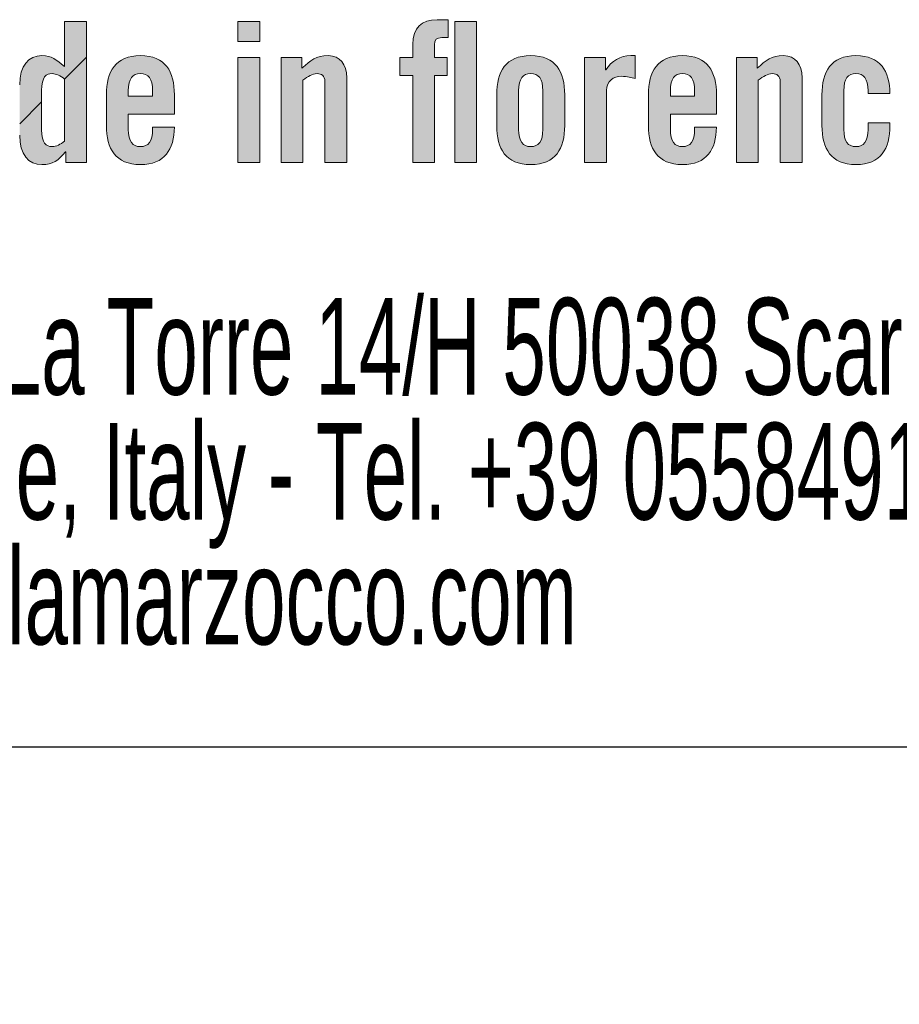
# Model space of a CAD drawing. Header units: millimetres. Extents: x 1 to 419, y 2 to 295.
# Tile 23 of 59: x 234 to 243, y 5 to 15. Entities that reach past the tile are written whole.
import ezdxf

# ---------------------------------------------------------------- set-up
doc = ezdxf.new("R2010")
doc.units = ezdxf.units.MM
doc.styles.add('SLDTEXTSTYLE0', font='TXT', dxfattribs={"width": 0.605})

# ---------------------------------------------------------------- blocks, each defined once
blk = doc.blocks.new('SW_HATCH_0')
at = {"color": 0, "linetype": 'Continuous', "lineweight": 0}
for p, q in [((0.464, 0.464), (0.237, 0.237)), ((0, 0), (-0.226, -0.226))]:
    blk.add_line(p, q, dxfattribs=at)
blk = doc.blocks.new('SW_NOTE_0')
at = {"color": 0, "linetype": 'Continuous', "lineweight": 0, "char_height": 1, "attachment_point": 2, "style": 'SLDTEXTSTYLE0'}
for s, insert in [('La Marzocco Srl - Via La Torre 14/H 50038 Scarperia e', (16.469, 1.289)), ('San Piero, Firenze, Italy - Tel. +39 05584919', (16.531, -0.003)), ('www.lamarzocco.com', (16.588, -1.294))]:
    blk.add_mtext(s, dxfattribs=dict(at, insert=insert))

msp = doc.modelspace()

# ---------------------------------------------------------------- hatches: boundary and pattern name
at = {"linetype": 'Continuous'}
h = msp.add_hatch(color=7, dxfattribs=at)
edge = h.paths.add_edge_path(flags=0)
edge.add_spline(control_points=[(234.1937, 14.6524), (234.2927, 14.6524), (234.3391, 14.612), (234.428, 14.5393)], knot_values=[6, 6, 6, 6, 7, 7, 7, 7], weights=[1, 1, 1, 1], degree=3, periodic=0)
edge.add_line((234.428, 14.5393), (234.428, 15.0038))
edge.add_line((234.428, 15.0038), (234.6542, 15.0038))
edge.add_line((234.6542, 15.0038), (234.6542, 13.5458))
edge.add_line((234.6542, 13.5458), (234.4401, 13.5458))
edge.add_line((234.4401, 13.5458), (234.4401, 13.6589))
edge.add_line((234.4401, 13.6589), (234.4361, 13.6589))
edge.add_spline(control_points=[(234.4361, 13.6589), (234.3613, 13.564), (234.3068, 13.5256), (234.1937, 13.5256)], knot_values=[2, 2, 2, 2, 3, 3, 3, 3], weights=[1, 1, 1, 1], degree=3, periodic=0)
edge.add_spline(control_points=[(234.1937, 13.5256), (234.0524, 13.5256), (233.9635, 13.6307), (233.9635, 13.8285)], knot_values=[3, 3, 3, 3, 4, 4, 4, 4], weights=[1, 1, 1, 1], degree=3, periodic=0)
edge.add_line((233.9635, 13.8285), (233.9635, 14.3495))
edge.add_spline(control_points=[(233.9635, 14.3495), (233.9635, 14.5474), (234.0524, 14.6524), (234.1937, 14.6524)], knot_values=[5, 5, 5, 5, 6, 6, 6, 6], weights=[1, 1, 1, 1], degree=3, periodic=0)
edge = h.paths.add_edge_path(flags=0)
edge.add_spline(control_points=[(234.1897, 13.8871), (234.1897, 13.7438), (234.2382, 13.7114), (234.2987, 13.7114)], knot_values=[3, 3, 3, 3, 4, 4, 4, 4], weights=[1, 1, 1, 1], degree=3, periodic=0)
edge.add_spline(control_points=[(234.2987, 13.7114), (234.3432, 13.7114), (234.3835, 13.7356), (234.428, 13.7679)], knot_values=[4, 4, 4, 4, 5, 5, 5, 5], weights=[1, 1, 1, 1], degree=3, periodic=0)
edge.add_line((234.428, 13.7679), (234.428, 14.4101))
edge.add_spline(control_points=[(234.428, 14.4101), (234.3835, 14.4424), (234.3432, 14.4666), (234.2987, 14.4666)], knot_values=[0, 0, 0, 0, 1, 1, 1, 1], weights=[1, 1, 1, 1], degree=3, periodic=0)
edge.add_spline(control_points=[(234.2987, 14.4666), (234.2382, 14.4666), (234.1897, 14.4344), (234.1897, 14.291)], knot_values=[1, 1, 1, 1, 2, 2, 2, 2], weights=[1, 1, 1, 1], degree=3, periodic=0)
edge.add_line((234.1897, 14.291), (234.1897, 13.8871))
for points in [[(236.2187, 14.7978), (236.4448, 14.7978), (236.4448, 15.0038), (236.2187, 15.0038)], [(238.4597, 13.5458), (238.6859, 13.5458), (238.6859, 15.0038), (238.4597, 15.0038)], [(236.2187, 13.5458), (236.4448, 13.5458), (236.4448, 14.6323), (236.2187, 14.6323)]]:
    msp.add_hatch(color=7, dxfattribs=at).paths.add_polyline_path(points, flags=0)
h = msp.add_hatch(color=7, dxfattribs=at)
edge = h.paths.add_edge_path(flags=0)
edge.add_spline(control_points=[(238.3264, 14.8382), (238.2719, 14.8382), (238.2517, 14.818), (238.2517, 14.7655)], knot_values=[8, 8, 8, 8, 9, 9, 9, 9], weights=[1, 1, 1, 1], degree=3, periodic=0)
edge.add_line((238.2517, 14.7655), (238.2517, 14.6323))
edge.add_line((238.2517, 14.6323), (238.381, 14.6323))
edge.add_line((238.381, 14.6323), (238.381, 14.4464))
edge.add_line((238.381, 14.4464), (238.2517, 14.4464))
edge.add_line((238.2517, 14.4464), (238.2517, 13.5458))
edge.add_line((238.2517, 13.5458), (238.0255, 13.5458))
edge.add_line((238.0255, 13.5458), (238.0255, 14.4464))
edge.add_line((238.0255, 14.4464), (237.8922, 14.4464))
edge.add_line((237.8922, 14.4464), (237.8922, 14.6323))
edge.add_line((237.8922, 14.6323), (238.0255, 14.6323))
edge.add_line((238.0255, 14.6323), (238.0255, 14.7676))
edge.add_spline(control_points=[(238.0255, 14.7676), (238.0255, 14.9432), (238.1184, 15.024), (238.2779, 15.024)], knot_values=[4, 4, 4, 4, 5, 5, 5, 5], weights=[1, 1, 1, 1], degree=3, periodic=0)
edge.add_line((238.2779, 15.024), (238.391, 15.024))
edge.add_line((238.391, 15.024), (238.391, 14.8382))
edge.add_line((238.391, 14.8382), (238.3264, 14.8382))
h = msp.add_hatch(color=7, dxfattribs=at)
edge = h.paths.add_edge_path(flags=0)
edge.add_spline(control_points=[(235.2113, 14.6524), (235.4698, 14.6524), (235.5626, 14.4869), (235.5626, 14.2485)], knot_values=[10, 10, 10, 10, 11, 11, 11, 11], weights=[1, 1, 1, 1], degree=3, periodic=0)
edge.add_line((235.5626, 14.2485), (235.5626, 14.0466))
edge.add_line((235.5626, 14.0466), (235.0861, 14.0466))
edge.add_line((235.0861, 14.0466), (235.0861, 13.8892))
edge.add_spline(control_points=[(235.0861, 13.8892), (235.0861, 13.7639), (235.1305, 13.7114), (235.2113, 13.7114)], knot_values=[2, 2, 2, 2, 3, 3, 3, 3], weights=[1, 1, 1, 1], degree=3, periodic=0)
edge.add_spline(control_points=[(235.2113, 13.7114), (235.2921, 13.7114), (235.3365, 13.7639), (235.3365, 13.8892)], knot_values=[3, 3, 3, 3, 4, 4, 4, 4], weights=[1, 1, 1, 1], degree=3, periodic=0)
edge.add_line((235.3365, 13.8892), (235.3365, 13.9133))
edge.add_line((235.3365, 13.9133), (235.5626, 13.9133))
edge.add_spline(control_points=[(235.5626, 13.9133), (235.5586, 13.6831), (235.4637, 13.5256), (235.2113, 13.5256)], knot_values=[6, 6, 6, 6, 7, 7, 7, 7], weights=[1, 1, 1, 1], degree=3, periodic=0)
edge.add_spline(control_points=[(235.2113, 13.5256), (234.9528, 13.5256), (234.8599, 13.6912), (234.8599, 13.9295)], knot_values=[7, 7, 7, 7, 8, 8, 8, 8], weights=[1, 1, 1, 1], degree=3, periodic=0)
edge.add_line((234.8599, 13.9295), (234.8599, 14.2485))
edge.add_spline(control_points=[(234.8599, 14.2485), (234.8599, 14.4869), (234.9528, 14.6524), (235.2113, 14.6524)], knot_values=[9, 9, 9, 9, 10, 10, 10, 10], weights=[1, 1, 1, 1], degree=3, periodic=0)
edge = h.paths.add_edge_path(flags=0)
edge.add_spline(control_points=[(235.3365, 14.289), (235.3365, 14.4141), (235.2921, 14.4666), (235.2113, 14.4666)], knot_values=[1, 1, 1, 1, 2, 2, 2, 2], weights=[1, 1, 1, 1], degree=3, periodic=0)
edge.add_spline(control_points=[(235.2113, 14.4666), (235.1305, 14.4666), (235.0861, 14.4141), (235.0861, 14.289)], knot_values=[2, 2, 2, 2, 3, 3, 3, 3], weights=[1, 1, 1, 1], degree=3, periodic=0)
edge.add_line((235.0861, 14.289), (235.0861, 14.2324))
edge.add_line((235.0861, 14.2324), (235.3365, 14.2324))
edge.add_line((235.3365, 14.2324), (235.3365, 14.289))
h = msp.add_hatch(color=7, dxfattribs=at)
edge = h.paths.add_edge_path(flags=0)
edge.add_spline(control_points=[(237.0364, 14.4666), (236.9879, 14.4666), (236.9435, 14.4364), (236.891, 14.3979)], knot_values=[9, 9, 9, 9, 10, 10, 10, 10], weights=[1, 1, 1, 1], degree=3, periodic=0)
edge.add_line((236.891, 14.3979), (236.891, 13.5458))
edge.add_line((236.891, 13.5458), (236.6648, 13.5458))
edge.add_line((236.6648, 13.5458), (236.6648, 14.6323))
edge.add_line((236.6648, 14.6323), (236.8789, 14.6323))
edge.add_line((236.8789, 14.6323), (236.8789, 14.5232))
edge.add_spline(control_points=[(236.8789, 14.5232), (236.9738, 14.604), (237.0222, 14.6524), (237.1535, 14.6524)], knot_values=[3, 3, 3, 3, 4, 4, 4, 4], weights=[1, 1, 1, 1], degree=3, periodic=0)
edge.add_spline(control_points=[(237.1535, 14.6524), (237.2726, 14.6524), (237.3433, 14.5656), (237.3433, 14.4242)], knot_values=[4, 4, 4, 4, 5, 5, 5, 5], weights=[1, 1, 1, 1], degree=3, periodic=0)
edge.add_line((237.3433, 14.4242), (237.3433, 13.5458))
edge.add_line((237.3433, 13.5458), (237.1171, 13.5458))
edge.add_line((237.1171, 13.5458), (237.1171, 14.3879))
edge.add_spline(control_points=[(237.1171, 14.3879), (237.1171, 14.4424), (237.0848, 14.4666), (237.0364, 14.4666)], knot_values=[8, 8, 8, 8, 9, 9, 9, 9], weights=[1, 1, 1, 1], degree=3, periodic=0)
h = msp.add_hatch(color=7, dxfattribs=at)
edge = h.paths.add_edge_path(flags=0)
edge.add_spline(control_points=[(239.245, 13.5256), (238.9865, 13.5256), (238.8936, 13.6912), (238.8936, 13.9295)], knot_values=[4, 4, 4, 4, 5, 5, 5, 5], weights=[1, 1, 1, 1], degree=3, periodic=0)
edge.add_line((238.8936, 13.9295), (238.8936, 14.2485))
edge.add_spline(control_points=[(238.8936, 14.2485), (238.8936, 14.4869), (238.9865, 14.6524), (239.245, 14.6524)], knot_values=[0, 0, 0, 0, 1, 1, 1, 1], weights=[1, 1, 1, 1], degree=3, periodic=0)
edge.add_spline(control_points=[(239.245, 14.6524), (239.5034, 14.6524), (239.5963, 14.4869), (239.5963, 14.2485)], knot_values=[1, 1, 1, 1, 2, 2, 2, 2], weights=[1, 1, 1, 1], degree=3, periodic=0)
edge.add_line((239.5963, 14.2485), (239.5963, 13.9295))
edge.add_spline(control_points=[(239.5963, 13.9295), (239.5963, 13.6912), (239.5034, 13.5256), (239.245, 13.5256)], knot_values=[3, 3, 3, 3, 4, 4, 4, 4], weights=[1, 1, 1, 1], degree=3, periodic=0)
edge = h.paths.add_edge_path(flags=0)
edge.add_spline(control_points=[(239.1198, 13.8892), (239.1198, 13.7639), (239.1642, 13.7114), (239.245, 13.7114)], knot_values=[3, 3, 3, 3, 4, 4, 4, 4], weights=[1, 1, 1, 1], degree=3, periodic=0)
edge.add_spline(control_points=[(239.245, 13.7114), (239.3257, 13.7114), (239.3702, 13.7639), (239.3702, 13.8892)], knot_values=[4, 4, 4, 4, 5, 5, 5, 5], weights=[1, 1, 1, 1], degree=3, periodic=0)
edge.add_line((239.3702, 13.8892), (239.3702, 14.289))
edge.add_spline(control_points=[(239.3702, 14.289), (239.3702, 14.4141), (239.3257, 14.4666), (239.245, 14.4666)], knot_values=[0, 0, 0, 0, 1, 1, 1, 1], weights=[1, 1, 1, 1], degree=3, periodic=0)
edge.add_spline(control_points=[(239.245, 14.4666), (239.1642, 14.4666), (239.1198, 14.4141), (239.1198, 14.289)], knot_values=[1, 1, 1, 1, 2, 2, 2, 2], weights=[1, 1, 1, 1], degree=3, periodic=0)
edge.add_line((239.1198, 14.289), (239.1198, 13.8892))
h = msp.add_hatch(color=7, dxfattribs=at)
edge = h.paths.add_edge_path(flags=0)
edge.add_spline(control_points=[(240.1797, 14.4384), (240.103, 14.4384), (240.0283, 14.3899), (240.0283, 14.293)], knot_values=[8, 8, 8, 8, 9, 9, 9, 9], weights=[1, 1, 1, 1], degree=3, periodic=0)
edge.add_line((240.0283, 14.293), (240.0283, 13.5458))
edge.add_line((240.0283, 13.5458), (239.8021, 13.5458))
edge.add_line((239.8021, 13.5458), (239.8021, 14.6323))
edge.add_line((239.8021, 14.6323), (240.0181, 14.6323))
edge.add_line((240.0181, 14.6323), (240.0181, 14.505))
edge.add_line((240.0181, 14.505), (240.0222, 14.505))
edge.add_spline(control_points=[(240.0222, 14.505), (240.0767, 14.598), (240.1716, 14.6524), (240.2786, 14.6524)], knot_values=[4, 4, 4, 4, 5, 5, 5, 5], weights=[1, 1, 1, 1], degree=3, periodic=0)
edge.add_line((240.2786, 14.6524), (240.3251, 14.6524))
edge.add_line((240.3251, 14.6524), (240.3251, 14.4161))
edge.add_spline(control_points=[(240.3251, 14.4161), (240.2847, 14.4262), (240.2464, 14.4384), (240.1797, 14.4384)], knot_values=[7, 7, 7, 7, 8, 8, 8, 8], weights=[1, 1, 1, 1], degree=3, periodic=0)
h = msp.add_hatch(color=7, dxfattribs=at)
edge = h.paths.add_edge_path(flags=0)
edge.add_spline(control_points=[(241.165, 14.2485), (241.165, 14.4869), (241.0721, 14.6524), (240.8136, 14.6524)], knot_values=[10, 10, 10, 10, 11, 11, 11, 11], weights=[1, 1, 1, 1], degree=3, periodic=0)
edge.add_spline(control_points=[(240.8136, 14.6524), (240.5552, 14.6524), (240.4623, 14.4869), (240.4623, 14.2485)], knot_values=[9, 9, 9, 9, 10, 10, 10, 10], weights=[1, 1, 1, 1], degree=3, periodic=0)
edge.add_line((240.4623, 14.2485), (240.4623, 13.9295))
edge.add_spline(control_points=[(240.4623, 13.9295), (240.4623, 13.6912), (240.5552, 13.5256), (240.8136, 13.5256)], knot_values=[7, 7, 7, 7, 8, 8, 8, 8], weights=[1, 1, 1, 1], degree=3, periodic=0)
edge.add_spline(control_points=[(240.8136, 13.5256), (241.0661, 13.5256), (241.161, 13.6831), (241.165, 13.9133)], knot_values=[6, 6, 6, 6, 7, 7, 7, 7], weights=[1, 1, 1, 1], degree=3, periodic=0)
edge.add_line((241.165, 13.9133), (240.9388, 13.9133))
edge.add_line((240.9388, 13.9133), (240.9388, 13.8892))
edge.add_spline(control_points=[(240.9388, 13.8892), (240.9388, 13.7639), (240.8944, 13.7114), (240.8136, 13.7114)], knot_values=[3, 3, 3, 3, 4, 4, 4, 4], weights=[1, 1, 1, 1], degree=3, periodic=0)
edge.add_spline(control_points=[(240.8136, 13.7114), (240.7329, 13.7114), (240.6884, 13.7639), (240.6884, 13.8892)], knot_values=[2, 2, 2, 2, 3, 3, 3, 3], weights=[1, 1, 1, 1], degree=3, periodic=0)
edge.add_line((240.6884, 13.8892), (240.6884, 14.0466))
edge.add_line((240.6884, 14.0466), (241.165, 14.0466))
edge.add_line((241.165, 14.0466), (241.165, 14.2485))
edge = h.paths.add_edge_path(flags=0)
edge.add_spline(control_points=[(240.6884, 14.289), (240.6884, 14.4141), (240.7329, 14.4666), (240.8136, 14.4666)], knot_values=[2, 2, 2, 2, 3, 3, 3, 3], weights=[1, 1, 1, 1], degree=3, periodic=0)
edge.add_spline(control_points=[(240.8136, 14.4666), (240.8944, 14.4666), (240.9388, 14.4141), (240.9388, 14.289)], knot_values=[1, 1, 1, 1, 2, 2, 2, 2], weights=[1, 1, 1, 1], degree=3, periodic=0)
edge.add_line((240.9388, 14.289), (240.9388, 14.2324))
edge.add_line((240.9388, 14.2324), (240.6884, 14.2324))
edge.add_line((240.6884, 14.2324), (240.6884, 14.289))
h = msp.add_hatch(color=7, dxfattribs=at)
edge = h.paths.add_edge_path(flags=0)
edge.add_spline(control_points=[(241.7423, 14.4666), (241.6938, 14.4666), (241.6495, 14.4364), (241.5969, 14.3979)], knot_values=[9, 9, 9, 9, 10, 10, 10, 10], weights=[1, 1, 1, 1], degree=3, periodic=0)
edge.add_line((241.5969, 14.3979), (241.5969, 13.5458))
edge.add_line((241.5969, 13.5458), (241.3707, 13.5458))
edge.add_line((241.3707, 13.5458), (241.3707, 14.6323))
edge.add_line((241.3707, 14.6323), (241.5848, 14.6323))
edge.add_line((241.5848, 14.6323), (241.5848, 14.5232))
edge.add_spline(control_points=[(241.5848, 14.5232), (241.6797, 14.604), (241.7282, 14.6524), (241.8594, 14.6524)], knot_values=[3, 3, 3, 3, 4, 4, 4, 4], weights=[1, 1, 1, 1], degree=3, periodic=0)
edge.add_spline(control_points=[(241.8594, 14.6524), (241.9786, 14.6524), (242.0492, 14.5656), (242.0492, 14.4242)], knot_values=[4, 4, 4, 4, 5, 5, 5, 5], weights=[1, 1, 1, 1], degree=3, periodic=0)
edge.add_line((242.0492, 14.4242), (242.0492, 13.5458))
edge.add_line((242.0492, 13.5458), (241.8231, 13.5458))
edge.add_line((241.8231, 13.5458), (241.8231, 14.3879))
edge.add_spline(control_points=[(241.8231, 14.3879), (241.8231, 14.4424), (241.7907, 14.4666), (241.7423, 14.4666)], knot_values=[8, 8, 8, 8, 9, 9, 9, 9], weights=[1, 1, 1, 1], degree=3, periodic=0)
h = msp.add_hatch(color=7, dxfattribs=at)
edge = h.paths.add_edge_path(flags=0)
edge.add_spline(control_points=[(242.9578, 14.2607), (242.9537, 14.4929), (242.8609, 14.6524), (242.6064, 14.6524)], knot_values=[13, 13, 13, 13, 14, 14, 14, 14], weights=[1, 1, 1, 1], degree=3, periodic=0)
edge.add_spline(control_points=[(242.6064, 14.6524), (242.348, 14.6524), (242.255, 14.4869), (242.255, 14.2485)], knot_values=[12, 12, 12, 12, 13, 13, 13, 13], weights=[1, 1, 1, 1], degree=3, periodic=0)
edge.add_line((242.255, 14.2485), (242.255, 13.9295))
edge.add_spline(control_points=[(242.255, 13.9295), (242.255, 13.6912), (242.348, 13.5256), (242.6064, 13.5256)], knot_values=[10, 10, 10, 10, 11, 11, 11, 11], weights=[1, 1, 1, 1], degree=3, periodic=0)
edge.add_spline(control_points=[(242.6064, 13.5256), (242.8649, 13.5256), (242.9578, 13.6912), (242.9578, 13.9295)], knot_values=[9, 9, 9, 9, 10, 10, 10, 10], weights=[1, 1, 1, 1], degree=3, periodic=0)
edge.add_line((242.9578, 13.9295), (242.9578, 13.9578))
edge.add_line((242.9578, 13.9578), (242.7316, 13.9578))
edge.add_line((242.7316, 13.9578), (242.7316, 13.8892))
edge.add_spline(control_points=[(242.7316, 13.8892), (242.7316, 13.7639), (242.6872, 13.7114), (242.6064, 13.7114)], knot_values=[5, 5, 5, 5, 6, 6, 6, 6], weights=[1, 1, 1, 1], degree=3, periodic=0)
edge.add_spline(control_points=[(242.6064, 13.7114), (242.5256, 13.7114), (242.4812, 13.7639), (242.4812, 13.8892)], knot_values=[4, 4, 4, 4, 5, 5, 5, 5], weights=[1, 1, 1, 1], degree=3, periodic=0)
edge.add_line((242.4812, 13.8892), (242.4812, 14.289))
edge.add_spline(control_points=[(242.4812, 14.289), (242.4812, 14.4141), (242.5256, 14.4666), (242.6064, 14.4666)], knot_values=[2, 2, 2, 2, 3, 3, 3, 3], weights=[1, 1, 1, 1], degree=3, periodic=0)
edge.add_spline(control_points=[(242.6064, 14.4666), (242.6872, 14.4666), (242.7316, 14.4141), (242.7316, 14.289)], knot_values=[1, 1, 1, 1, 2, 2, 2, 2], weights=[1, 1, 1, 1], degree=3, periodic=0)
edge.add_line((242.7316, 14.289), (242.7316, 14.2607))
edge.add_line((242.7316, 14.2607), (242.9578, 14.2607))

# ---------------------------------------------------------------- linework, layer by layer
at = {"color": 7, "linetype": 'Continuous', "lineweight": 18}
for p, q in [((234.428, 14.5393), (234.428, 15.0038)), ((234.428, 15.0038), (234.6542, 15.0038)), ((234.6542, 15.0038), (234.6542, 13.5458)), ((236.2187, 14.7978), (236.2187, 15.0038)), ((236.2187, 15.0038), (236.4448, 15.0038)), ((236.4448, 15.0038), (236.4448, 14.7978)), ((238.2779, 15.024), (238.391, 15.024)), ((238.391, 15.024), (238.391, 14.8382)), ((238.4597, 13.5458), (238.4597, 15.0038)), ((238.4597, 15.0038), (238.6859, 15.0038)), ((238.6859, 15.0038), (238.6859, 13.5458)), ((236.4448, 14.7978), (236.2187, 14.7978)), ((238.0255, 14.6323), (238.0255, 14.7676)), ((238.2517, 14.7655), (238.2517, 14.6323)), ((238.391, 14.8382), (238.3264, 14.8382)), ((236.2187, 13.5458), (236.2187, 14.6323)), ((236.2187, 14.6323), (236.4448, 14.6323)), ((236.4448, 14.6323), (236.4448, 13.5458)), ((236.6648, 13.5458), (236.6648, 14.6323)), ((236.6648, 14.6323), (236.8789, 14.6323)), ((236.8789, 14.6323), (236.8789, 14.5232)), ((237.8922, 14.4464), (237.8922, 14.6323)), ((237.8922, 14.6323), (238.0255, 14.6323)), ((238.2517, 14.6323), (238.381, 14.6323)), ((238.381, 14.6323), (238.381, 14.4464)), ((239.8021, 13.5458), (239.8021, 14.6323)), ((239.8021, 14.6323), (240.0181, 14.6323)), ((240.0181, 14.6323), (240.0181, 14.505)), ((240.2786, 14.6524), (240.3251, 14.6524)), ((240.3251, 14.6524), (240.3251, 14.4161)), ((241.3707, 13.5458), (241.3707, 14.6323)), ((241.3707, 14.6323), (241.5848, 14.6323)), ((241.5848, 14.6323), (241.5848, 14.5232)), ((240.0181, 14.505), (240.0222, 14.505)), ((234.428, 13.7679), (234.428, 14.4101)), ((236.891, 14.3979), (236.891, 13.5458)), ((237.1171, 13.5458), (237.1171, 14.3879)), ((237.3433, 14.4242), (237.3433, 13.5458)), ((238.0255, 14.4464), (237.8922, 14.4464)), ((238.0255, 13.5458), (238.0255, 14.4464)), ((238.381, 14.4464), (238.2517, 14.4464)), ((238.2517, 14.4464), (238.2517, 13.5458)), ((241.5969, 14.3979), (241.5969, 13.5458)), ((241.8231, 13.5458), (241.8231, 14.3879)), ((242.0492, 14.4242), (242.0492, 13.5458)), ((234.1897, 14.291), (234.1897, 13.8871)), ((235.0861, 14.289), (235.0861, 14.2324)), ((235.3365, 14.2324), (235.3365, 14.289)), ((239.1198, 14.289), (239.1198, 13.8892)), ((239.3702, 13.8892), (239.3702, 14.289)), ((240.0283, 14.293), (240.0283, 13.5458)), ((240.6884, 14.289), (240.6884, 14.2324)), ((240.9388, 14.2324), (240.9388, 14.289)), ((242.4812, 14.289), (242.4812, 13.8892)), ((242.7316, 14.2607), (242.7316, 14.289)), ((242.9578, 14.2607), (242.7316, 14.2607)), ((234.8599, 13.9295), (234.8599, 14.2485)), ((235.0861, 14.2324), (235.3365, 14.2324)), ((235.5626, 14.2485), (235.5626, 14.0466)), ((238.8936, 13.9295), (238.8936, 14.2485)), ((239.5963, 14.2485), (239.5963, 13.9295)), ((240.4623, 13.9295), (240.4623, 14.2485)), ((240.6884, 14.2324), (240.9388, 14.2324)), ((241.165, 14.2485), (241.165, 14.0466)), ((242.255, 13.9295), (242.255, 14.2485)), ((235.5626, 14.0466), (235.0861, 14.0466)), ((235.0861, 14.0466), (235.0861, 13.8892)), ((241.165, 14.0466), (240.6884, 14.0466)), ((240.6884, 14.0466), (240.6884, 13.8892)), ((242.7316, 13.8892), (242.7316, 13.9578)), ((242.7316, 13.9578), (242.9578, 13.9578)), ((242.9578, 13.9578), (242.9578, 13.9295)), ((235.3365, 13.8892), (235.3365, 13.9133)), ((235.3365, 13.9133), (235.5626, 13.9133)), ((240.9388, 13.8892), (240.9388, 13.9133)), ((240.9388, 13.9133), (241.165, 13.9133)), ((234.4401, 13.6589), (234.4361, 13.6589)), ((234.4401, 13.5458), (234.4401, 13.6589)), ((234.6542, 13.5458), (234.4401, 13.5458)), ((236.4448, 13.5458), (236.2187, 13.5458)), ((236.891, 13.5458), (236.6648, 13.5458)), ((237.3433, 13.5458), (237.1171, 13.5458)), ((238.2517, 13.5458), (238.0255, 13.5458)), ((238.6859, 13.5458), (238.4597, 13.5458)), ((240.0283, 13.5458), (239.8021, 13.5458)), ((241.5969, 13.5458), (241.3707, 13.5458)), ((242.0492, 13.5458), (241.8231, 13.5458))]:
    msp.add_line(p, q, dxfattribs=at)
at = {"color": 7, "linetype": 'Continuous', "lineweight": 25}
msp.add_line((413.5, 7.5), (6.5, 7.5), dxfattribs=at)
at = {"color": 7, "linetype": 'Continuous', "lineweight": 18}
for points in [[(238.0255, 14.7676), (238.0255, 14.9432), (238.1184, 15.024), (238.2779, 15.024)], [(238.3264, 14.8382), (238.2719, 14.8382), (238.2517, 14.818), (238.2517, 14.7655)], [(233.9635, 14.3495), (233.9635, 14.5474), (234.0524, 14.6524), (234.1937, 14.6524)], [(234.1937, 14.6524), (234.2927, 14.6524), (234.3391, 14.612), (234.428, 14.5393)], [(234.8599, 14.2485), (234.8599, 14.4869), (234.9528, 14.6524), (235.2113, 14.6524)], [(235.2113, 14.6524), (235.4698, 14.6524), (235.5626, 14.4869), (235.5626, 14.2485)], [(236.8789, 14.5232), (236.9738, 14.604), (237.0222, 14.6524), (237.1535, 14.6524)], [(237.1535, 14.6524), (237.2726, 14.6524), (237.3433, 14.5656), (237.3433, 14.4242)], [(238.8936, 14.2485), (238.8936, 14.4869), (238.9865, 14.6524), (239.245, 14.6524)], [(239.245, 14.6524), (239.5034, 14.6524), (239.5963, 14.4869), (239.5963, 14.2485)], [(240.0222, 14.505), (240.0767, 14.598), (240.1716, 14.6524), (240.2786, 14.6524)], [(240.4623, 14.2485), (240.4623, 14.4869), (240.5552, 14.6524), (240.8136, 14.6524)], [(240.8136, 14.6524), (241.0721, 14.6524), (241.165, 14.4869), (241.165, 14.2485)], [(241.5848, 14.5232), (241.6797, 14.604), (241.7282, 14.6524), (241.8594, 14.6524)], [(241.8594, 14.6524), (241.9786, 14.6524), (242.0492, 14.5656), (242.0492, 14.4242)], [(242.255, 14.2485), (242.255, 14.4869), (242.348, 14.6524), (242.6064, 14.6524)], [(242.6064, 14.6524), (242.8609, 14.6524), (242.9537, 14.4929), (242.9578, 14.2607)], [(234.2987, 14.4666), (234.2382, 14.4666), (234.1897, 14.4344), (234.1897, 14.291)], [(234.428, 14.4101), (234.3835, 14.4424), (234.3432, 14.4666), (234.2987, 14.4666)], [(235.2113, 14.4666), (235.1305, 14.4666), (235.0861, 14.4141), (235.0861, 14.289)], [(235.3365, 14.289), (235.3365, 14.4141), (235.2921, 14.4666), (235.2113, 14.4666)], [(237.0364, 14.4666), (236.9879, 14.4666), (236.9435, 14.4364), (236.891, 14.3979)], [(237.1171, 14.3879), (237.1171, 14.4424), (237.0848, 14.4666), (237.0364, 14.4666)], [(239.245, 14.4666), (239.1642, 14.4666), (239.1198, 14.4141), (239.1198, 14.289)], [(239.3702, 14.289), (239.3702, 14.4141), (239.3257, 14.4666), (239.245, 14.4666)], [(240.8136, 14.4666), (240.7329, 14.4666), (240.6884, 14.4141), (240.6884, 14.289)], [(240.9388, 14.289), (240.9388, 14.4141), (240.8944, 14.4666), (240.8136, 14.4666)], [(241.7423, 14.4666), (241.6938, 14.4666), (241.6495, 14.4364), (241.5969, 14.3979)], [(241.8231, 14.3879), (241.8231, 14.4424), (241.7907, 14.4666), (241.7423, 14.4666)], [(242.6064, 14.4666), (242.5256, 14.4666), (242.4812, 14.4141), (242.4812, 14.289)], [(242.7316, 14.289), (242.7316, 14.4141), (242.6872, 14.4666), (242.6064, 14.4666)], [(240.1797, 14.4384), (240.103, 14.4384), (240.0283, 14.3899), (240.0283, 14.293)], [(240.3251, 14.4161), (240.2847, 14.4262), (240.2464, 14.4384), (240.1797, 14.4384)], [(234.1897, 13.8871), (234.1897, 13.7438), (234.2382, 13.7114), (234.2987, 13.7114)], [(235.2113, 13.5256), (234.9528, 13.5256), (234.8599, 13.6912), (234.8599, 13.9295)], [(235.0861, 13.8892), (235.0861, 13.7639), (235.1305, 13.7114), (235.2113, 13.7114)], [(235.5626, 13.9133), (235.5586, 13.6831), (235.4637, 13.5256), (235.2113, 13.5256)], [(235.2113, 13.7114), (235.2921, 13.7114), (235.3365, 13.7639), (235.3365, 13.8892)], [(239.245, 13.5256), (238.9865, 13.5256), (238.8936, 13.6912), (238.8936, 13.9295)], [(239.1198, 13.8892), (239.1198, 13.7639), (239.1642, 13.7114), (239.245, 13.7114)], [(239.5963, 13.9295), (239.5963, 13.6912), (239.5034, 13.5256), (239.245, 13.5256)], [(239.245, 13.7114), (239.3257, 13.7114), (239.3702, 13.7639), (239.3702, 13.8892)], [(240.8136, 13.5256), (240.5552, 13.5256), (240.4623, 13.6912), (240.4623, 13.9295)], [(240.6884, 13.8892), (240.6884, 13.7639), (240.7329, 13.7114), (240.8136, 13.7114)], [(241.165, 13.9133), (241.161, 13.6831), (241.0661, 13.5256), (240.8136, 13.5256)], [(240.8136, 13.7114), (240.8944, 13.7114), (240.9388, 13.7639), (240.9388, 13.8892)], [(242.6064, 13.5256), (242.348, 13.5256), (242.255, 13.6912), (242.255, 13.9295)], [(242.4812, 13.8892), (242.4812, 13.7639), (242.5256, 13.7114), (242.6064, 13.7114)], [(242.9578, 13.9295), (242.9578, 13.6912), (242.8649, 13.5256), (242.6064, 13.5256)], [(242.6064, 13.7114), (242.6872, 13.7114), (242.7316, 13.7639), (242.7316, 13.8892)], [(234.1937, 13.5256), (234.0524, 13.5256), (233.9635, 13.6307), (233.9635, 13.8285)], [(234.2987, 13.7114), (234.3432, 13.7114), (234.3835, 13.7356), (234.428, 13.7679)], [(234.4361, 13.6589), (234.3613, 13.564), (234.3068, 13.5256), (234.1937, 13.5256)]]:
    msp.add_open_spline(points, degree=3, dxfattribs=at)

# ---------------------------------------------------------------- block references
at = {"color": 7, "linetype": 'Continuous', "lineweight": 0}
for name, p in [('SW_HATCH_0', (234.1897, 14.1734)), ('SW_NOTE_0', (219.2014, 10.8583))]:
    msp.add_blockref(name, p, dxfattribs=at)

# ---------------------------------------------------------------- texts
at = {"color": 7, "linetype": 'Continuous', "lineweight": 0, "insert": (313.4944, 6.318), "char_height": 1.1, "attachment_point": 2, "style": 'SLDTEXTSTYLE0'}
msp.add_mtext('The drawings and all information contained in this document is proprietary to La Marzocco S.r.l. Neither receipt of or possession confers any right to use and/or distribute the drawings and the information, unless prior written authorization from La Marzocco S.r.l.', dxfattribs=at)

doc.saveas('drawing.dxf')
